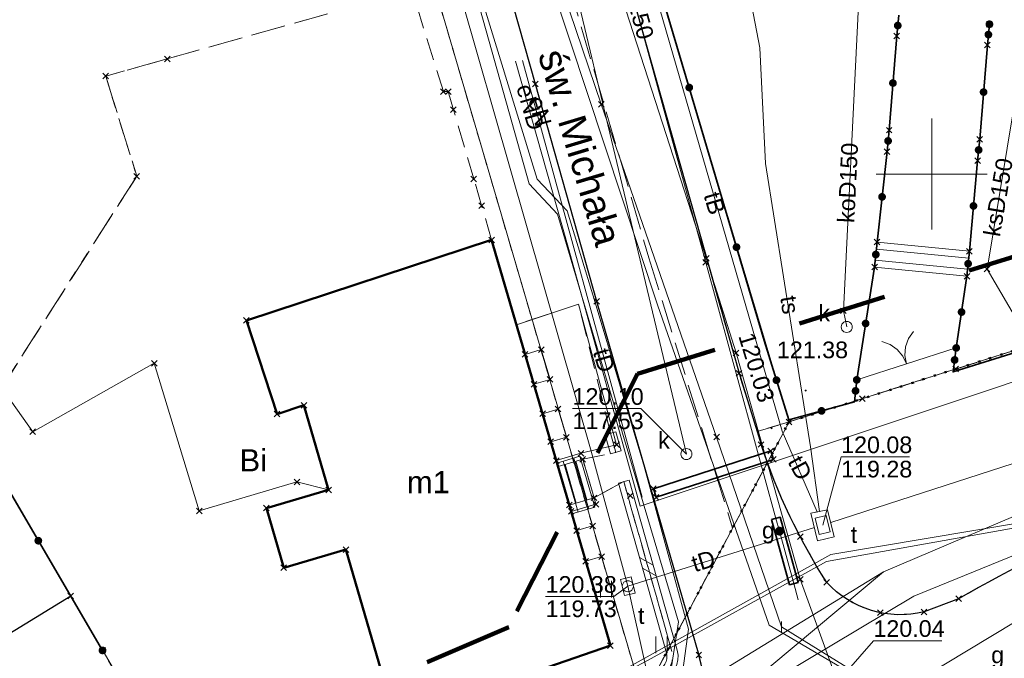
# Model space of a CAD drawing. Extents: x 6472695 to 6473494, y 5822279 to 5823456.
# Tile 36 of 51: x 6473009 to 6473053, y 5822678 to 5822707. Entities that reach past the tile are written whole.
import ezdxf
from ezdxf.enums import TextEntityAlignment as Align

# ---------------------------------------------------------------- set-up
doc = ezdxf.new("R2010")
doc.units = 0
for name, pattern in [('KROPK2', [1, 0.05, -0.95]), ('PRZER1-1', [1, 0.5, -0.5]), ('PRZER2-1', [1.5, 1, -0.5]), ('PRZER3-1', [2, 1.5, -0.5])]:
    doc.linetypes.add(name, pattern=pattern)
doc.layers.get('0').update_dxf_attribs({"linetype": 'CONTINUOUS'})
for name, color, linetype, lineweight in [('EGBS', 7, 'CONTINUOUS', 18), ('EGBU', 7, 'CONTINUOUS', 50), ('EGBU_O', 7, 'CONTINUOUS', 50), ('EGDE', 7, 'CONTINUOUS', 18), ('EGPG', 7, 'CONTINUOUS', 18), ('GESJAE', 7, 'CONTINUOUS', 50), ('GSPPRB', 7, 'CONTINUOUS', 18), ('GSSINN', 7, 'CONTINUOUS', 18), ('GUPPRZ_O', 7, 'CONTINUOUS', 18), ('GUPZCP', 7, 'CONTINUOUS', 18), ('OTDN', 7, 'CONTINUOUS', 18), ('OTKC', 7, 'CONTINUOUS', 18), ('OTKJ', 7, 'CONTINUOUS', 18), ('OTKK', 7, 'CONTINUOUS', 25), ('OTOB', 7, 'CONTINUOUS', 18), ('OTOO', 7, 'CONTINUOUS', 35), ('OTRS', 7, 'CONTINUOUS', 13), ('OTRS_O', 7, 'CONTINUOUS', 13), ('OTZT', 7, 'CONTINUOUS', 18), ('Ramka sekcyjna', 7, 'CONTINUOUS', 18), ('SULO', 7, 'CONTINUOUS', 35), ('SUPK', 7, 'CONTINUOUS', 18), ('SUPW', 7, 'CONTINUOUS', 18), ('SUPW_O', 7, 'CONTINUOUS', 18), ('SUSP', 7, 'CONTINUOUS', 18)]:
    doc.layers.add(name, color=color, linetype=linetype, lineweight=lineweight)
for name, color, linetype, lineweight, true_color in [('EGKK', 7, 'CONTINUOUS', 18, 0x24bc24), ('EGUG', 7, 'CONTINUOUS', 18, 0x008000), ('EGUG_O', 7, 'CONTINUOUS', 18, 0x008000), ('GELULI', 7, 'CONTINUOUS', 18, 0xfeffff), ('GELULI_O', 7, 'CONTINUOUS', 18, 0xfeffff), ('SUEP', 1, 'CONTINUOUS', 18, 0xff0000), ('SUEP_O', 1, 'CONTINUOUS', 18, 0xff0000), ('SUGP', 7, 'CONTINUOUS', 18, 0xbfbf00), ('SUGP_O', 7, 'CONTINUOUS', 18, 0xbfbf00), ('SUGU', 7, 'CONTINUOUS', 18, 0xbfbf00), ('SUGU_O', 7, 'CONTINUOUS', 18, 0xbfbf00), ('SUGW_O', 7, 'CONTINUOUS', 18, 0xbfbf00), ('SUKP', 7, 'CONTINUOUS', 18, 0x803300), ('SUKP_O', 7, 'CONTINUOUS', 18, 0x803300), ('SUKS', 7, 'CONTINUOUS', 18, 0x803300), ('SUKS_O', 7, 'CONTINUOUS', 18, 0x803300), ('SUTP', 7, 'CONTINUOUS', 18, 0xff9100), ('SUTP_O', 7, 'CONTINUOUS', 18, 0xff9100), ('SUWP', 5, 'CONTINUOUS', 18, 0x0000ff)]:
    doc.layers.add(name, color=color, linetype=linetype, lineweight=lineweight, true_color=true_color)
doc.styles.add('Arial', font='Arial')

# ---------------------------------------------------------------- blocks, each defined once
blk = doc.blocks.new('D_GSPPRB0')
at = {"color": 0, "lineweight": 18}
for points in [[(-0.12726, -0.12726), (0.12726, 0.12726)], [(-0.12726, 0.12726), (0.12726, -0.12726)]]:
    blk.add_lwpolyline(points, dxfattribs=at)
blk = doc.blocks.new('D_GUPIWZ1_1')
at = {"color": 0}
blk.add_lwpolyline([(0, 0.25), (0.064705, 0.241481), (0.125, 0.216506), (0.176777, 0.176777), (0.216506, 0.125), (0.241481, 0.064705), (0.25, 0), (0.241481, -0.064705), (0.216506, -0.125), (0.176777, -0.176777), (0.125, -0.216506), (0.064705, -0.241481), (0, -0.25), (-0.064705, -0.241481), (-0.125, -0.216506), (-0.176777, -0.176777), (-0.216506, -0.125), (-0.241481, -0.064705), (-0.25, 0), (-0.241481, 0.064705), (-0.216506, 0.125), (-0.176777, 0.176777), (-0.125, 0.216506), (-0.064705, 0.241481)], close=True, dxfattribs=at)
blk = doc.blocks.new('D_GUPIKP1_1')
at = {"color": 0}
blk.add_lwpolyline([(0, 0.25), (0.064705, 0.241481), (0.125, 0.216506), (0.176777, 0.176777), (0.216506, 0.125), (0.241481, 0.064705), (0.25, 0), (0.241481, -0.064705), (0.216506, -0.125), (0.176777, -0.176777), (0.125, -0.216506), (0.064705, -0.241481), (0, -0.25), (-0.064705, -0.241481), (-0.125, -0.216506), (-0.176777, -0.176777), (-0.216506, -0.125), (-0.241481, -0.064705), (-0.25, 0), (-0.241481, 0.064705), (-0.216506, 0.125), (-0.176777, 0.176777), (-0.125, 0.216506), (-0.064705, 0.241481)], close=True, dxfattribs=at)
blk = doc.blocks.new('D_GSPWPS1')
blk.add_hatch(color=0).paths.add_polyline_path([(-0.045, 0), (-0.043467, -0.011647), (-0.038971, -0.0225), (-0.03182, -0.03182), (-0.0225, -0.038971), (-0.011647, -0.043467), (0, -0.045), (0.011647, -0.043467), (0.0225, -0.038971), (0.03182, -0.03182), (0.038971, -0.0225), (0.043467, -0.011647), (0.045, 0), (0.043467, 0.011647), (0.038971, 0.0225), (0.03182, 0.03182), (0.0225, 0.038971), (0.011647, 0.043467), (0, 0.045), (-0.011647, 0.043467), (-0.0225, 0.038971), (-0.03182, 0.03182), (-0.038971, 0.0225), (-0.043467, 0.011647)])
blk = doc.blocks.new('D_GUPZCP1')
at = {"color": 0}
blk.add_lwpolyline([(0, 0.25), (0, -0.25)], dxfattribs=at)
blk = doc.blocks.new('D_GUPIWZ1_3')
at = {"color": 0}
blk.add_lwpolyline([(0.375, -0.25), (-0.375, -0.25), (-0.375, 0.25), (0.375, 0.25)], close=True, dxfattribs=at)
blk = doc.blocks.new('D_GUPGUT1')
blk.add_hatch(color=0).paths.add_polyline_path([(-0.2, 0), (-0.193185, -0.051764), (-0.173205, -0.1), (-0.141421, -0.141421), (-0.1, -0.173205), (-0.051764, -0.193185), (0, -0.2), (0.051764, -0.193185), (0.1, -0.173205), (0.141421, -0.141421), (0.173205, -0.1), (0.193185, -0.051764), (0.2, 0), (0.193185, 0.051764), (0.173205, 0.1), (0.141421, 0.141421), (0.1, 0.173205), (0.051764, 0.193185), (0, 0.2), (-0.051764, 0.193185), (-0.1, 0.173205), (-0.141421, 0.141421), (-0.173205, 0.1), (-0.193185, 0.051764)])
blk = doc.blocks.new('D_GUPKSD1_1')
at = {"color": 0}
blk.add_lwpolyline([(0, 0.25), (0.064705, 0.241481), (0.125, 0.216506), (0.176777, 0.176777), (0.216506, 0.125), (0.241481, 0.064705), (0.25, 0), (0.241481, -0.064705), (0.216506, -0.125), (0.176777, -0.176777), (0.125, -0.216506), (0.064705, -0.241481), (0, -0.25), (-0.064705, -0.241481), (-0.125, -0.216506), (-0.176777, -0.176777), (-0.216506, -0.125), (-0.241481, -0.064705), (-0.25, 0), (-0.241481, 0.064705), (-0.216506, 0.125), (-0.176777, 0.176777), (-0.125, 0.216506), (-0.064705, 0.241481)], close=True, dxfattribs=at)
blk = doc.blocks.new('D_GEPPGD1_2')
blk.add_hatch(color=0).paths.add_polyline_path([(0, -0.045), (0.013906, -0.042798), (0.02645, -0.036406), (0.036406, -0.02645), (0.042798, -0.013906), (0.045, 0), (0.042798, 0.013906), (0.036406, 0.02645), (0.02645, 0.036406), (0.013906, 0.042798), (0, 0.045), (-0.013906, 0.042798), (-0.02645, 0.036406), (-0.036406, 0.02645), (-0.042798, 0.013906), (-0.045, 0), (-0.042798, -0.013906), (-0.036406, -0.02645), (-0.02645, -0.036406), (-0.013906, -0.042798)])
blk = doc.blocks.new('D_KOLO')
blk.add_hatch(color=0).paths.add_polyline_path([(-0.175, 0), (-0.169037, -0.045293), (-0.151554, -0.0875), (-0.123744, -0.123744), (-0.0875, -0.151554), (-0.045293, -0.169037), (0, -0.175), (0.045293, -0.169037), (0.0875, -0.151554), (0.123744, -0.123744), (0.151554, -0.0875), (0.169037, -0.045293), (0.175, 0), (0.169037, 0.045293), (0.151554, 0.0875), (0.123744, 0.123744), (0.0875, 0.151554), (0.045293, 0.169037), (0, 0.175), (-0.045293, 0.169037), (-0.0875, 0.151554), (-0.123744, 0.123744), (-0.151554, 0.0875), (-0.169037, 0.045293)])
blk = doc.blocks.new('D_GSLKOG1')
blk.add_hatch(color=0).paths.add_polyline_path([(-0.175, 0), (-0.169037, -0.045293), (-0.151554, -0.0875), (-0.123744, -0.123744), (-0.0875, -0.151554), (-0.045293, -0.169037), (0, -0.175), (0.045293, -0.169037), (0.0875, -0.151554), (0.123744, -0.123744), (0.151554, -0.0875), (0.169037, -0.045293), (0.175, 0), (0.169037, 0.045293), (0.151554, 0.0875), (0.123744, 0.123744), (0.0875, 0.151554), (0.045293, 0.169037), (0, 0.175), (-0.045293, 0.169037), (-0.0875, 0.151554), (-0.123744, 0.123744), (-0.151554, 0.0875), (-0.169037, 0.045293)])
blk = doc.blocks.new('D_GSLKBR1')
at = {"color": 0}
for points in [[(1.299038, 0.75), (1.06066, 0.43934), (0.75, 0.200962), (0.388229, 0.051111), (0, 0)], [(0, 0), (0.388229, -0.051111), (0.75, -0.200962), (1.06066, -0.43934), (1.299038, -0.75)]]:
    blk.add_lwpolyline(points, dxfattribs=at)
blk = doc.blocks.new('D_GSLDSO2')
at = {"color": 0}
blk.add_lwpolyline([(0, 0.25), (0, -0.25)], dxfattribs=at)
blk = doc.blocks.new('D_ODTN_1')
at = {"color": 0}
for points in [[(-0.5, -0.25), (0, 0.25)], [(0, -0.25), (0.5, 0.25)]]:
    blk.add_lwpolyline(points, dxfattribs=at)
blk = doc.blocks.new('D_GSSUTR1')
at = {"color": 0}
for points in [[(-0.25666, 0.36165), (-0.25666, -0.38835)], [(0.24334, -0.38835), (0.24334, 0.36165)]]:
    blk.add_lwpolyline(points, dxfattribs=at)

msp = doc.modelspace()

# ---------------------------------------------------------------- linework, layer by layer
at = {"linetype": 'PRZER1-1', "lineweight": 211, "ltscale": 8, "elevation": 10.04}
msp.add_lwpolyline([(6473000.679, 5822630.199), (6473029.761, 5822649.439), (6473086.883, 5822679.702), (6473078.427, 5822703.963), (6473036.75, 5822691.001), (6473030.945, 5822679.592), (6473013.589, 5822672.072), (6473015.972, 5822668.559), (6472994.902, 5822657.921)], dxfattribs=at)
at = {"layer": 'EGBS', "linetype": 'Continuous', "lineweight": 18, "elevation": 10.18}
for points in [[(6473047.426, 5822695.807), (6473047.538, 5822696.935), (6473051.697, 5822696.523), (6473051.585, 5822695.394)], [(6473033.79, 5822684.683), (6473034.824, 5822684.986), (6473034.151, 5822687.283), (6473033.117, 5822686.98)], [(6473034.276, 5822687.151), (6473034.785, 5822685.411), (6473033.672, 5822685.085), (6473033.163, 5822686.825)]]:
    msp.add_lwpolyline(points, close=True, dxfattribs=at)
for points in [[(6473047.507, 5822696.62), (6473051.666, 5822696.207)], [(6473047.457, 5822696.122), (6473051.616, 5822695.71)], [(6473034.067, 5822684.764), (6473033.394, 5822687.061)], [(6473033.989, 5822685.178), (6473033.479, 5822686.918)], [(6473034.547, 5822684.905), (6473033.874, 5822687.202)], [(6473034.468, 5822685.318), (6473033.959, 5822687.058)]]:
    msp.add_lwpolyline(points, dxfattribs=at)
at = {"layer": 'EGBU', "linetype": 'Continuous', "lineweight": 50}
msp.add_lwpolyline([(6473030.172, 5822697.032), (6473035.526, 5822678.758), (6473025.845, 5822675.415), (6473023.61, 5822683.079), (6473020.806, 5822682.262), (6473020.022, 5822684.951), (6473022.826, 5822685.769), (6473021.714, 5822689.582), (6473020.507, 5822689.186), (6473019.122, 5822693.404)], close=True, dxfattribs=at)
at = {"layer": 'EGDE', "linetype": 'Continuous', "lineweight": 18}
for points in [[(6473083.144, 5822786.562), (6473084.12, 5822751.614), (6473084.373, 5822745.897), (6473084.544, 5822742.235), (6473084.886, 5822739.231), (6473084.916, 5822726.93), (6473084.211, 5822720.805), (6473083.985, 5822714.401), (6473084.169, 5822707.885), (6473085.221, 5822702.048), (6473043.572, 5822688.83), (6473037.829, 5822708.103), (6473031.909, 5822729.366), (6473032.212, 5822743.834), (6473032.26, 5822748.527), (6473032.537, 5822748.572), (6473032.873, 5822769.372)], [(6473032.873, 5822769.372), (6473032.537, 5822748.572), (6473032.26, 5822748.527), (6473032.212, 5822743.834), (6473031.909, 5822729.366), (6473037.829, 5822708.103), (6473043.572, 5822688.83), (6473036.979, 5822676.431), (6473024.755, 5822718.152), (6473022.826, 5822725.573), (6473021.934, 5822733.29), (6473021.917, 5822738.342), (6473021.873, 5822751.629), (6473021.856, 5822756.527)], [(6472997.964, 5822653.729), (6473019.754, 5822666.385), (6473036.979, 5822676.431), (6473043.572, 5822688.83), (6473085.221, 5822702.048), (6473085.725, 5822699.252), (6473105.093, 5822706.119)]]:
    msp.add_lwpolyline(points, dxfattribs=at)
for points in [[(6472983.712, 5822683.306), (6472974.436, 5822728.319), (6472999.59, 5822733.629), (6473021.917, 5822738.342), (6473021.934, 5822733.29), (6473022.826, 5822725.573), (6473024.755, 5822718.152), (6473036.979, 5822676.431), (6473019.754, 5822666.385), (6473006.856, 5822688.422)], [(6472989.405, 5822656.048), (6472985.511, 5822675.128), (6472983.712, 5822683.306), (6473006.856, 5822688.422), (6473019.754, 5822666.385), (6472997.964, 5822653.729)]]:
    msp.add_lwpolyline(points, close=True, dxfattribs=at)
at = {"layer": 'EGKK', "linetype": 'PRZER3-1', "lineweight": 18}
msp.add_lwpolyline([(6472993.723, 5822762.04), (6472995.914, 5822762.502), (6473022.067, 5822767.887), (6473021.856, 5822756.527), (6473021.873, 5822751.629), (6473021.917, 5822738.342), (6473021.934, 5822733.29), (6473022.826, 5822725.573), (6473024.755, 5822718.152), (6473027.571, 5822708.54), (6473026.58, 5822708.278), (6473015.558, 5822705.186), (6473012.786, 5822704.409), (6473014.184, 5822699.902), (6473006.856, 5822688.422), (6472983.712, 5822683.306), (6472974.436, 5822728.319), (6472971.81, 5822741.062), (6472968.58, 5822756.733)], close=True, dxfattribs=at)
at = {"layer": 'EGUG', "linetype": 'PRZER1-1', "lineweight": 18}
for points in [[(6473083.144, 5822786.562), (6473084.12, 5822751.614), (6473084.373, 5822745.897), (6473084.544, 5822742.235), (6473084.61, 5822741.658), (6473084.886, 5822739.231), (6473084.902, 5822732.81), (6473084.916, 5822726.93), (6473084.53, 5822723.579), (6473084.211, 5822720.805), (6473083.985, 5822714.401), (6473084.169, 5822707.885), (6473085.221, 5822702.048), (6473043.572, 5822688.83), (6473037.829, 5822708.103), (6473031.909, 5822729.366), (6473032.212, 5822743.834), (6473032.26, 5822748.527), (6473032.537, 5822748.572), (6473032.873, 5822769.372)], [(6473032.873, 5822769.372), (6473032.537, 5822748.572), (6473032.26, 5822748.527), (6473032.212, 5822743.834), (6473031.909, 5822729.366), (6473037.829, 5822708.103), (6473043.572, 5822688.83), (6473036.979, 5822676.431), (6473027.571, 5822708.54), (6473024.755, 5822718.152), (6473022.826, 5822725.573), (6473021.934, 5822733.29), (6473021.917, 5822738.342), (6473021.873, 5822751.629), (6473021.856, 5822756.527)], [(6472997.964, 5822653.729), (6473019.754, 5822666.385), (6473036.979, 5822676.431), (6473043.572, 5822688.83), (6473085.221, 5822702.048), (6473085.725, 5822699.252), (6473095.775, 5822702.815)]]:
    msp.add_lwpolyline(points, dxfattribs=at)
for points in [[(6472993.723, 5822762.04), (6472995.914, 5822762.502), (6473022.067, 5822767.887), (6473021.856, 5822756.527), (6473021.873, 5822751.629), (6473021.917, 5822738.342), (6473021.934, 5822733.29), (6473022.826, 5822725.573), (6473024.755, 5822718.152), (6473027.571, 5822708.54), (6473026.58, 5822708.278), (6473015.558, 5822705.186), (6473012.786, 5822704.409), (6473014.184, 5822699.902), (6473006.856, 5822688.422), (6472983.712, 5822683.306), (6472974.436, 5822728.319), (6472971.81, 5822741.062), (6472968.58, 5822756.733)], [(6473019.754, 5822666.385), (6473006.856, 5822688.422), (6473014.184, 5822699.902), (6473012.786, 5822704.409), (6473015.558, 5822705.186), (6473026.58, 5822708.278), (6473027.571, 5822708.54), (6473036.979, 5822676.431)], [(6473019.754, 5822666.385), (6472997.964, 5822653.729), (6472989.405, 5822656.048), (6472985.511, 5822675.128), (6472983.712, 5822683.306), (6473006.856, 5822688.422)]]:
    msp.add_lwpolyline(points, close=True, dxfattribs=at)
at = {"layer": 'GELULI', "linetype": 'PRZER3-1', "lineweight": 18, "elevation": -0.01}
msp.add_lwpolyline([(6473100.739, 5822866.107), (6473088.661, 5822856.13), (6473073.684, 5822844.052), (6473058.939, 5822832.205), (6473053.646, 5822827.542), (6473047.974, 5822822.249), (6473043.185, 5822816.073), (6473037.514, 5822807.125), (6473031.969, 5822792.254), (6473029.322, 5822775.618), (6473028.692, 5822752.428), (6473028.566, 5822740.455), (6473029.07, 5822727.6), (6473030.834, 5822718.148), (6473037.262, 5822696.219), (6473041.028, 5822684.045)], dxfattribs=at)
at = {"layer": 'GESJAE', "linetype": 'KROPK2', "lineweight": 50, "elevation": 10.22}
for points in [[(6473105.093, 5822706.119), (6473085.725, 5822699.252), (6473085.221, 5822702.048), (6473043.572, 5822688.83), (6473036.979, 5822676.431), (6473019.754, 5822666.385), (6472997.964, 5822653.729), (6472993.586, 5822651.164), (6472990.114, 5822652.615), (6472989.405, 5822656.048), (6472985.511, 5822675.128), (6472983.712, 5822683.306), (6472974.436, 5822728.319), (6472971.81, 5822741.062), (6472968.58, 5822756.733), (6472962.749, 5822785.03), (6472962.286, 5822787.279), (6472956.948, 5822813.18), (6472951.84, 5822837.976), (6472951.032, 5822841.888), (6472948.289, 5822855.269), (6472943.619, 5822878.041)], [(6472997.964, 5822653.729), (6473019.754, 5822666.385), (6473036.979, 5822676.431), (6473043.572, 5822688.83), (6473085.221, 5822702.048), (6473085.725, 5822699.252), (6473105.093, 5822706.119)]]:
    msp.add_lwpolyline(points, dxfattribs=at)
at = {"layer": 'GSSINN', "linetype": 'Continuous', "lineweight": 18, "elevation": 10.3}
msp.add_lwpolyline([(6473031.292, 5822693.209), (6473031.683, 5822691.874), (6473032.409, 5822692.087), (6473032.803, 5822690.744), (6473032.077, 5822690.531), (6473032.466, 5822689.203), (6473033.167, 5822689.408), (6473033.539, 5822688.14), (6473032.837, 5822687.935), (6473033.084, 5822687.092), (6473034.197, 5822687.418), (6473035.801, 5822687.8), (6473034.091, 5822694.142)], close=True, dxfattribs=at)
at = {"layer": 'GUPPRZ_O', "linetype": 'Continuous', "lineweight": 13, "elevation": 10.8, "flags": 128}
for points in [[(6473038.949, 5822687.383), (6473036.9, 5822689.43), (6473033.82, 5822689.43)], [(6473045.089, 5822684.186), (6473045.92, 5822687.253), (6473049, 5822687.253)], [(6473036.309, 5822681.429), (6473035.685, 5822680.96), (6473032.605, 5822680.96)], [(6473045.532, 5822676.852), (6473047.375, 5822678.974), (6473050.455, 5822678.974)]]:
    msp.add_lwpolyline(points, dxfattribs=at)
at = {"layer": 'OTDN', "linetype": 'Continuous', "lineweight": 18, "elevation": 10.18}
for points in [[(6473035.281, 5822688.255), (6473035.527, 5822687.387)], [(6473035.763, 5822688.391), (6473036.009, 5822687.523)]]:
    msp.add_lwpolyline(points, dxfattribs=at)
for points in [[(6473035.885, 5822686.078), (6473038.053, 5822678.421, -0.423113), (6473037.576, 5822677.625), (6473030.935, 5822673.519), (6473027.232, 5822671.467), (6473023.439, 5822669.066), (6473019.739, 5822666.988), (6473010.347, 5822661.282)], [(6473036.367, 5822686.214), (6473038.539, 5822678.543, -0.396917), (6473037.79, 5822677.169), (6473031.187, 5822673.087), (6473027.488, 5822671.037), (6473023.695, 5822668.636), (6473019.991, 5822666.556), (6473010.607, 5822660.854)]]:
    msp.add_lwpolyline(points, format="xyb", dxfattribs=at)
at = {"layer": 'OTKC', "linetype": 'PRZER2-1', "lineweight": 18, "elevation": 10.18}
for points in [[(6473032.873, 5822769.372), (6473032.537, 5822748.572), (6473032.26, 5822748.527), (6473032.212, 5822743.834), (6473031.909, 5822729.366), (6473037.829, 5822708.103), (6473043.572, 5822688.83), (6473042.132, 5822688.406), (6473041.321, 5822691.025), (6473033.208, 5822719.76, -0.039091), (6473031.23, 5822726.951, -0.063363), (6473030.462, 5822739.101), (6473030.523, 5822747.233), (6473030.594, 5822761.843, -0.015676)], [(6473029.097, 5822714.792), (6473032.136, 5822704.061), (6473034.903, 5822694.264), (6473039.508, 5822678.329, -0.36136), (6473037.227, 5822672.669)], [(6473037.683, 5822677.397, 0.406962), (6473038.296, 5822678.482), (6473036.126, 5822686.146), (6473034.785, 5822685.411), (6473034.276, 5822687.151), (6473035.768, 5822687.455), (6473035.522, 5822688.323), (6473034.091, 5822694.142), (6473031.292, 5822693.209), (6473030.172, 5822697.032), (6473029.72, 5822698.577), (6473029.368, 5822699.777), (6473028.454, 5822702.896), (6473028.215, 5822703.711), (6473028, 5822703.712), (6473026.58, 5822708.278)], [(6473111.487, 5822704.929), (6473090.313, 5822697.144), (6473081.167, 5822693.598), (6473066.151, 5822687.821, 0.039534), (6473051.215, 5822680.867), (6473049.659, 5822680.273, -0.272908), (6473045.271, 5822681.604, -0.062837), (6473042.315, 5822687.814), (6473042.132, 5822688.406), (6473043.572, 5822688.83), (6473046.872, 5822689.877), (6473051.081, 5822691.213), (6473085.221, 5822702.048), (6473085.725, 5822699.252), (6473095.775, 5822702.815)]]:
    msp.add_lwpolyline(points, format="xyb", dxfattribs=at)
at = {"layer": 'OTKJ', "linetype": 'PRZER3-1', "lineweight": 18, "elevation": 10.18}
for points in [[(6473097.839, 5822868.116), (6473081.368, 5822854.566), (6473071.767, 5822846.784), (6473058.186, 5822835.681, 0.009108), (6473054.835, 5822832.969, 0.04524), (6473046.995, 5822825.758, 0.018791), (6473041.661, 5822818.931, 0.023371), (6473035.855, 5822810.063, 0.016622), (6473033.839, 5822806.5, 0.041028), (6473030.229, 5822798.141, 0.014358), (6473028.597, 5822792.261, 0.018204), (6473026.954, 5822784.312, 0.018501), (6473025.991, 5822777.245, 0.006063), (6473025.585, 5822771.191, 0.017148), (6473025.23, 5822752.911), (6473025.23, 5822733.626, 0.073766), (6473029.097, 5822714.792), (6473032.136, 5822704.061), (6473034.903, 5822694.264), (6473039.508, 5822678.329)], [(6473045.271, 5822681.604, -0.062837), (6473042.315, 5822687.814), (6473042.132, 5822688.406), (6473041.321, 5822691.025), (6473033.208, 5822719.76, -0.039091), (6473031.23, 5822726.951, -0.063363), (6473030.462, 5822739.101), (6473030.523, 5822747.233), (6473030.594, 5822761.843, -0.015676), (6473030.675, 5822769.904, -0.021379), (6473031.304, 5822778.35, -0.028868), (6473033.342, 5822789.817, -0.04945), (6473035.805, 5822798.445, -0.029604), (6473039.903, 5822806.775), (6473046.4, 5822816.64, -0.096485), (6473058.46, 5822829.18), (6473065.209, 5822834.794), (6473078.97, 5822845.9), (6473087.52, 5822852.941), (6473094.107, 5822858.288), (6473099.307, 5822862.604)], [(6473193.54, 5822734.469), (6473187.199, 5822732.204), (6473164.28, 5822723.93), (6473158.575, 5822721.918), (6473134.867, 5822713.367), (6473127.1, 5822710.56), (6473111.487, 5822704.929), (6473090.313, 5822697.144), (6473081.167, 5822693.598), (6473066.151, 5822687.821, 0.039534), (6473051.215, 5822680.867), (6473049.659, 5822680.273, -0.272908), (6473045.271, 5822681.604, -0.062837), (6473042.315, 5822687.814)], [(6473039.508, 5822678.329, -0.36136), (6473037.227, 5822672.669), (6473015.412, 5822659.812, -0.184708), (6473012.801, 5822659.405, -0.19944), (6473010.483, 5822661), (6473010.213, 5822660.82), (6473002.82, 5822656.55), (6473003.25, 5822656.012, -0.303536), (6473002.125, 5822652.019), (6472998.977, 5822650.177, -0.103224), (6472994.23, 5822649.078, -0.120586), (6472989.312, 5822650.469, -0.181648), (6472984.668, 5822656.413)]]:
    msp.add_lwpolyline(points, format="xyb", dxfattribs=at)
at = {"layer": 'OTKK', "linetype": 'Continuous', "lineweight": 25, "elevation": 10.18}
for points in [[(6473097.839, 5822868.116), (6473081.368, 5822854.566), (6473071.767, 5822846.784), (6473068.084, 5822843.769), (6473058.186, 5822835.681), (6473054.835, 5822832.969, 0.04462), (6473046.995, 5822825.758, 0.02467), (6473041.661, 5822818.931, 0.018512), (6473035.855, 5822810.063), (6473033.839, 5822806.5, 0.041028), (6473030.229, 5822798.141, 0.014358), (6473028.597, 5822792.261, 0.018204), (6473026.954, 5822784.312, 0.018501), (6473025.991, 5822777.245, 0.006063), (6473025.585, 5822771.191, 0.017148), (6473025.23, 5822752.911), (6473025.23, 5822733.626, 0.073766), (6473029.097, 5822714.792), (6473032.136, 5822704.061), (6473034.903, 5822694.264), (6473039.508, 5822678.329)], [(6473046.4, 5822816.64), (6473039.903, 5822806.775, 0.015057), (6473037.695, 5822802.598, 0.025101), (6473035.805, 5822798.445, 0.022233), (6473033.342, 5822789.817, 0.029411), (6473031.304, 5822778.35, 0.032155), (6473030.594, 5822761.843), (6473030.523, 5822747.233), (6473030.462, 5822739.101, 0.031726), (6473030.462, 5822732.987, 0.071055), (6473033.208, 5822719.76), (6473041.321, 5822691.025), (6473042.315, 5822687.814)], [(6473218.106, 5822743.366), (6473193.54, 5822734.469), (6473187.199, 5822732.204), (6473164.28, 5822723.93), (6473158.575, 5822721.918), (6473134.867, 5822713.367), (6473127.1, 5822710.56), (6473111.487, 5822704.929), (6473090.313, 5822697.144), (6473081.167, 5822693.598), (6473066.151, 5822687.821, 0.039534), (6473051.215, 5822680.867), (6473049.659, 5822680.273, -0.272908), (6473045.271, 5822681.604, -0.062837), (6473042.315, 5822687.814)], [(6473011.206, 5822680.984), (6473003.167, 5822676.057, 0.352792), (6473002.815, 5822673.523), (6473010.483, 5822661, 0.098669), (6473011.482, 5822659.972, 0.287892), (6473015.412, 5822659.812), (6473037.227, 5822672.669, 0.36136), (6473039.508, 5822678.329)]]:
    msp.add_lwpolyline(points, format="xyb", dxfattribs=at)
at = {"layer": 'OTOB', "linetype": 'Continuous', "lineweight": 18, "elevation": 10.18}
msp.add_lwpolyline([(6473051.106, 5822692.163), (6473046.622, 5822690.725)], dxfattribs=at)
at = {"layer": 'OTOO', "linetype": 'Continuous', "lineweight": 35, "elevation": 10.18}
for points in [[(6473037.829, 5822708.103), (6473042.453, 5822692.497), (6473043.558, 5822688.924), (6473046.517, 5822689.735), (6473046.622, 5822690.725)], [(6473046.622, 5822690.725), (6473047.426, 5822695.807), (6473047.538, 5822696.935), (6473047.988, 5822701.007), (6473048.084, 5822701.975), (6473048.425, 5822706.219), (6473048.519, 5822707.156)], [(6473052.602, 5822706.748), (6473052.508, 5822705.811), (6473052.165, 5822701.568), (6473052.068, 5822700.6), (6473051.697, 5822696.523), (6473051.585, 5822695.394), (6473051.106, 5822692.163)], [(6473085.221, 5822702.048), (6473079.199, 5822699.91), (6473050.962, 5822691.083), (6473051.106, 5822692.163)], [(6472983.816, 5822683.524), (6473006.856, 5822688.422), (6473012.641, 5822678.538)]]:
    msp.add_lwpolyline(points, dxfattribs=at)
at = {"layer": 'OTOO', "linetype": 'Continuous', "lineweight": 18, "elevation": 10.18}
msp.add_lwpolyline([(6473033.672, 5822685.085), (6473034.785, 5822685.411), (6473034.869, 5822685.125), (6473033.756, 5822684.798)], close=True, dxfattribs=at)
at = {"layer": 'OTZT', "linetype": 'PRZER2-1', "lineweight": 18, "elevation": 10.1}
msp.add_lwpolyline([(6473017.34, 5822670.693), (6473025.845, 5822675.415), (6473035.526, 5822678.758), (6473034.414, 5822682.552), (6473035.124, 5822682.761), (6473034.718, 5822684.146), (6473034.008, 5822683.938), (6473033.756, 5822684.798), (6473034.869, 5822685.125), (6473034.785, 5822685.411), (6473036.126, 5822686.146), (6473038.296, 5822678.482, -0.406962), (6473037.683, 5822677.397), (6473031.061, 5822673.303), (6473027.36, 5822671.252), (6473023.567, 5822668.851), (6473019.865, 5822666.772)], format="xyb", close=True, dxfattribs=at)
at = {"layer": 'Ramka sekcyjna', "linetype": 'Continuous', "lineweight": 18, "elevation": 100, "flags": 128}
for points in [[(6473050, 5822697.5), (6473050, 5822702.5)], [(6473052.5, 5822700), (6473047.5, 5822700)]]:
    msp.add_lwpolyline(points, dxfattribs=at)
at = {"layer": 'SUEP', "linetype": 'Continuous', "lineweight": 18, "elevation": 10.14}
for points in [[(6473187.917, 5822733.392), (6473114.415, 5822707.089), (6473071.246, 5822690.84), (6473053.955, 5822684.287), (6473045.454, 5822682.856), (6473035.717, 5822677.438), (6473034.59, 5822672.79), (6473000.391, 5822652.874), (6473000.617, 5822652.479)], [(6473031.253, 5822705.086), (6473033.625, 5822696.704), (6473036.861, 5822685.036)], [(6473036.953, 5822685.445), (6473031.557, 5822705.108)], [(6473085.404, 5822701.032), (6473084.786, 5822700.918), (6473084.688, 5822700.742), (6473084.786, 5822699.686), (6473084.752, 5822699.341), (6473084.08, 5822699.108), (6473083.942, 5822699.204), (6473083.544, 5822700.342), (6473083.091, 5822700.493), (6473077.107, 5822698.834), (6473069.475, 5822696.107), (6473068.324, 5822695.711), (6473065.523, 5822694.747), (6473058.62, 5822692.282), (6473048.051, 5822688.766), (6473036.861, 5822685.036)], [(6473071.568, 5822690.803), (6473059.245, 5822686.137), (6473053.927, 5822684.091), (6473045.268, 5822682.547), (6473037.219, 5822678.096), (6473035.641, 5822677.263), (6473034.736, 5822672.631), (6473025.062, 5822666.907), (6473013.124, 5822659.947), (6473005.317, 5822655.308), (6473000.341, 5822652.483)], [(6472996.784, 5822650.016), (6472997.903, 5822650.106), (6473006.979, 5822655.445), (6473017.334, 5822661.332), (6473017.503, 5822661.699), (6473018.125, 5822661.981), (6473019.341, 5822662.631), (6473031.054, 5822669.671), (6473037.957, 5822673.718), (6473042.711, 5822677.794), (6473047.827, 5822682.083)]]:
    msp.add_lwpolyline(points, dxfattribs=at)
at = {"layer": 'SUGP', "linetype": 'Continuous', "lineweight": 18, "elevation": 10.14}
msp.add_lwpolyline([(6473043.987, 5822680.821), (6473043.789, 5822681.545), (6473043.14, 5822683.909), (6473042.981, 5822684.487), (6473039.819, 5822696.018), (6473033.547, 5822718.886), (6473032.277, 5822723.517), (6473032.224, 5822723.71), (6473031.232, 5822727.328), (6473031.241, 5822749.988), (6473031.249, 5822768.236)], dxfattribs=at)
at = {"layer": 'SUKP', "linetype": 'Continuous', "lineweight": 18, "elevation": 10.14}
for points in [[(6473038.949, 5822687.383), (6473030.584, 5822722.416), (6473029.455, 5822727.017), (6473028.204, 5822732.695), (6473028.21, 5822733.199), (6473031.898, 5822782.664), (6473033.05, 5822799.94), (6473040.845, 5822810.144), (6473056.42, 5822832.44), (6473059.285, 5822834.167), (6473063.766, 5822837.993), (6473079.873, 5822851.939), (6473084.797, 5822856.288), (6473092.716, 5822863.2), (6473106.067, 5822874.667), (6473110.567, 5822884.151)], [(6473046.954, 5822712.814), (6473046.02, 5822693.836), (6473046.173, 5822693.11)], [(6473055.224, 5822712.166), (6473052.495, 5822695.714), (6473062.369, 5822678.864)]]:
    msp.add_lwpolyline(points, dxfattribs=at)
at = {"layer": 'SULO', "linetype": 'Continuous', "lineweight": 35, "elevation": 10.12}
for points in [[(6473037.463, 5822685.819), (6473042.745, 5822687.522), (6473042.868, 5822687.142), (6473037.586, 5822685.439)], [(6473042.789, 5822684.435), (6473043.596, 5822681.492), (6473043.981, 5822681.597), (6473043.174, 5822684.54)]]:
    msp.add_lwpolyline(points, close=True, dxfattribs=at)
at = {"layer": 'SUPK', "linetype": 'Continuous', "lineweight": 18, "elevation": 10.14}
msp.add_lwpolyline([(6473044.56, 5822684.72), (6473045.31, 5822684.87), (6473045.61, 5822683.66), (6473044.86, 5822683.48)], close=True, dxfattribs=at)
at = {"layer": 'SUSP', "linetype": 'Continuous', "lineweight": 18, "elevation": 10.14}
msp.add_lwpolyline([(6473022.826, 5822685.769), (6473021.399, 5822686.128), (6473016.996, 5822684.82), (6473014.973, 5822691.477), (6473009.5, 5822688.387), (6473006.644, 5822692.389), (6472982.422, 5822686.231), (6472978.019, 5822707.608)], dxfattribs=at)
at = {"layer": 'SUTP', "linetype": 'Continuous', "lineweight": 18, "elevation": 10.14}
for points in [[(6473025.084, 5822724.389), (6473032.372, 5822725.981), (6473043.269, 5822688.421)], [(6473032.372, 5822725.981), (6473043.269, 5822688.421)], [(6473025.084, 5822724.389), (6473023.882, 5822719.995), (6473025.034, 5822717.079), (6473027.308, 5822715.766), (6473032.221, 5822699.764), (6473033.569, 5822698.341), (6473034.842, 5822694.21), (6473037.03, 5822686.88), (6473039.04, 5822679.495), (6473038.429, 5822674.997), (6473038.251, 5822673.523), (6473043.061, 5822664.031), (6473022.701, 5822651.74), (6473011.786, 5822645.205), (6472997.101, 5822636.08), (6472996.692, 5822635.742)], [(6473025.084, 5822724.389), (6473023.882, 5822719.995), (6473025.034, 5822717.079), (6473027.308, 5822715.766), (6473031.866, 5822699.561), (6473033.14, 5822698.193), (6473038.593, 5822679.828), (6473037.641, 5822673.757)], [(6473025.084, 5822724.389), (6473025.178, 5822720.59), (6473034.655, 5822687.514), (6473036.309, 5822681.429)], [(6473044.56, 5822684.72), (6473045.31, 5822684.87), (6473045.61, 5822683.66), (6473044.86, 5822683.48), (6473044.56, 5822684.72), (6473044.951, 5822684.798), (6473044.54, 5822687.71), (6473042.51, 5822700.47), (6473042.26, 5822705.69), (6473041.53, 5822709.46), (6473041.41, 5822709.76), (6473038.09, 5822715.96), (6473038.79, 5822723.26), (6473039.336, 5822723.479)], [(6473144.509, 5822718.866), (6473127.91, 5822713.064), (6473101.868, 5822704.104), (6473088.47, 5822699.033), (6473062.683, 5822688.399), (6473047.827, 5822682.083), (6473027.422, 5822669.582), (6473012.128, 5822660.062), (6473000.253, 5822652.964), (6472990.659, 5822646.995), (6472975.107, 5822641.881), (6472974.821, 5822639.893)], [(6473127.617, 5822712.043), (6473086.667, 5822696.312), (6473079.15, 5822693.23), (6473072.821, 5822690.623), (6473060.347, 5822685.537), (6473049.202, 5822680.983), (6473035.566, 5822672.835), (6473032.25, 5822670.867), (6473021.897, 5822664.622), (6473011.463, 5822658.56), (6473005.777, 5822655.217), (6472991.718, 5822646.906), (6472979.339, 5822642.848), (6472975.519, 5822641.501), (6472974.821, 5822639.893)], [(6473045.45, 5822684.303), (6473088.715, 5822698.303), (6473101.022, 5822702.521)], [(6473043.269, 5822688.421), (6473044.836, 5822684.775), (6473044.56, 5822684.72), (6473045.31, 5822684.87), (6473045.61, 5822683.66), (6473044.86, 5822683.48), (6473044.56, 5822684.72)], [(6473036.309, 5822681.429), (6473044.717, 5822684.07)], [(6473036.309, 5822681.429), (6473037.965, 5822674.006), (6473043.324, 5822663.926), (6472997.048, 5822636.206), (6472991.863, 5822631.238), (6472987.512, 5822629.146)]]:
    msp.add_lwpolyline(points, dxfattribs=at)
at = {"layer": 'SUWP', "linetype": 'Continuous', "lineweight": 18, "elevation": 10.14}
for points in [[(6473043.235, 5822679.597), (6473040.308, 5822688.148), (6473035.114, 5822703.145), (6473029.726, 5822719.011), (6473025.932, 5822729.588), (6473026.662, 5822741.865), (6473027.125, 5822751.521), (6473027.392, 5822760.424), (6473027.854, 5822770.735), (6473028.195, 5822777.329), (6473030.407, 5822789.436), (6473031.745, 5822797.782), (6473033.374, 5822806.561), (6473044.168, 5822816.724), (6473051.199, 5822823.27), (6473074.937, 5822844.223), (6473087.943, 5822855.369), (6473099.91, 5822865.861), (6473106.526, 5822872.997), (6473112.753, 5822887.31), (6473113.406, 5822890.934), (6473116.525, 5822909.355), (6473117.886, 5822917.692)], [(6473059.233, 5822669.937), (6473042.676, 5822679.675), (6473037.643, 5822694.108), (6473025.765, 5822729.987), (6473027.868, 5822776.622), (6473033.129, 5822807.212), (6473050.796, 5822823.748), (6473074.619, 5822844.548), (6473099.726, 5822866.162), (6473106.636, 5822873.528), (6473112.753, 5822887.31)], [(6473046.392, 5822675.375), (6473044.075, 5822681.744), (6473041.188, 5822691.939), (6473039.842, 5822696.208), (6473032.623, 5822718.506), (6473030.745, 5822725.075), (6473030.01, 5822733.216), (6473030.227, 5822739.183), (6473030.255, 5822750.348), (6473030.373, 5822755.103)], [(6473046.392, 5822675.375), (6473053.768, 5822679.829), (6473058.348, 5822682.069), (6473069.812, 5822686.469), (6473103.361, 5822699.486), (6473120.672, 5822706.469), (6473144.712, 5822714.367), (6473184.134, 5822728.727), (6473193.033, 5822732.099)], [(6473062.015, 5822666.946), (6473058.523, 5822670.14), (6473049.522, 5822675.712), (6473043.235, 5822679.597)]]:
    msp.add_lwpolyline(points, dxfattribs=at)

# ---------------------------------------------------------------- block references
at = {"layer": 'EGPG', "linetype": 'Continuous', "lineweight": 18}
msp.add_blockref('D_GEPPGD1_2', (6473043.572, 5822688.83), dxfattribs=at)
at = {"layer": 'GSPPRB', "linetype": 'Continuous', "lineweight": 18}
for p in [(6473052.602, 5822706.748, 10.28), (6473048.425, 5822706.219, 10.28), (6473052.508, 5822705.811, 10.28), (6473015.558, 5822705.186, 10.28), (6473012.786, 5822704.409, 10.28), (6473032.136, 5822704.061, 10.28), (6473028, 5822703.712, 10.28), (6473028.215, 5822703.711, 10.28), (6473028.454, 5822702.896, 10.28), (6473035.114, 5822703.145, 10.28), (6473048.084, 5822701.975, 10.28), (6473052.165, 5822701.568, 10.28), (6473047.988, 5822701.007, 10.28), (6473052.068, 5822700.6, 10.28), (6473014.184, 5822699.902, 10.28), (6473029.368, 5822699.777, 10.28), (6473029.72, 5822698.577, 10.28), (6473030.172, 5822697.032, 10.28), (6473047.538, 5822696.935, 10.28), (6473051.697, 5822696.523, 10.28), (6473039.842, 5822696.208, 10.28), (6473039.819, 5822696.018, 10.28), (6473047.426, 5822695.807, 10.28), (6473052.495, 5822695.714, 10.28), (6473051.585, 5822695.394, 10.28), (6473034.903, 5822694.264, 10.28), (6473019.122, 5822693.404, 10.28), (6473046.02, 5822693.836, 10.28), (6473032.409, 5822692.087, 10.28), (6473031.683, 5822691.874, 10.28), (6473041.188, 5822691.939, 10.28), (6473014.973, 5822691.477, 10.28), (6473051.081, 5822691.213, 10.28), (6473051.081, 5822691.213, 10.28), (6473032.803, 5822690.744, 10.28), (6473041.321, 5822691.025, 10.28), (6473032.077, 5822690.531, 10.28), (6473046.872, 5822689.877, 10.28), (6473046.872, 5822689.877, 10.28), (6473021.714, 5822689.582, 10.28), (6473033.167, 5822689.408, 10.28), (6473020.507, 5822689.186, 10.28), (6473032.466, 5822689.203, 10.28), (6473043.572, 5822688.83, 10.28), (6473009.5, 5822688.387, 10.28), (6473033.539, 5822688.14, 10.28), (6473040.308, 5822688.148, 10.28), (6473032.837, 5822687.935, 10.28), (6473035.801, 5822687.8, 10.28), (6473035.801, 5822687.8, 10.28), (6473042.315, 5822687.814, 10.28), (6473034.197, 5822687.418, 10.28), (6473034.197, 5822687.418, 10.28), (6473042.745, 5822687.522, 10.28), (6473033.084, 5822687.092, 10.28), (6473034.276, 5822687.151, 10.28), (6473042.868, 5822687.142, 10.28), (6473021.399, 5822686.128, 10.28), (6473022.826, 5822685.769, 10.28), (6473036.418, 5822685.514, 10.28), (6473037.463, 5822685.819, 10.28), (6473037.586, 5822685.439, 10.28), (6473033.672, 5822685.085, 10.28), (6473034.785, 5822685.411, 10.28), (6473034.869, 5822685.125, 10.28), (6473016.996, 5822684.82, 10.28), (6473020.022, 5822684.951, 10.28), (6473033.756, 5822684.798, 10.28), (6473034.718, 5822684.146, 10.28), (6473034.008, 5822683.938, 10.28), (6473044.075, 5822683.662, 10.28), (6473023.61, 5822683.079, 10.28), (6473035.124, 5822682.761, 10.28), (6473034.414, 5822682.552, 10.28), (6473020.806, 5822682.262, 10.28), (6473044.075, 5822681.744, 10.28), (6473045.271, 5822681.604, 10.28), (6473011.206, 5822680.984, 10.28), (6473051.215, 5822680.867, 10.28), (6473047.684, 5822680.238, 10.28), (6473049.659, 5822680.273, 10.28), (6473012.641, 5822678.538, 10.28), (6473035.526, 5822678.758, 10.28), (6473039.508, 5822678.329, 10.28)]:
    msp.add_blockref('D_GSPPRB0', p, dxfattribs=at)
at = {"layer": 'GUPZCP', "linetype": 'Continuous', "lineweight": 18}
msp.add_blockref('D_GUPZCP1', (6473043.235, 5822679.597, 10.16), dxfattribs=at)
at = {"layer": 'OTDN', "linetype": 'Continuous', "lineweight": 18}
for name, p, rotation in [('D_GSLDSO2', (6473035.522, 5822688.323, 10.18), 285.823267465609), ('D_GSLDSO2', (6473035.768, 5822687.455, 10.18), 285.823267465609), ('D_GSLDSO2', (6473036.126, 5822686.146, 10.18), 285.8090435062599), ('D_ODTN_1', (6473037.211, 5822682.314, 10.18), 285.8090435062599), ('D_ODTN_1', (6473037.211, 5822682.314, 10.18), 285.8090435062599)]:
    msp.add_blockref(name, p, dxfattribs=dict(at, rotation=rotation))
at = {"layer": 'OTOB', "linetype": 'Continuous', "lineweight": 18, "rotation": 107.7808279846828}
msp.add_blockref('D_GSLKBR1', (6473048.864, 5822691.444, 10.18), dxfattribs=at)
at = {"layer": 'OTOO', "linetype": 'Continuous', "lineweight": 35}
for name, p, rotation in [('D_KOLO', (6473048.472, 5822706.688, 10.18), 84.27124460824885), ('D_KOLO', (6473048.472, 5822706.688, 10.18), 84.27124460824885), ('D_GSLKOG1', (6473052.602, 5822706.748, 10.18), 264.2712446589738), ('D_KOLO', (6473052.555, 5822706.28, 10.18), 264.2712446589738), ('D_KOLO', (6473052.555, 5822706.28, 10.18), 264.2712446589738), ('D_KOLO', (6473048.254, 5822704.097, 10.18), 85.40622573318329), ('D_KOLO', (6473048.254, 5822704.097, 10.18), 85.40622573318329), ('D_KOLO', (6473039.076, 5822703.895, 10.18), 286.5043613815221), ('D_KOLO', (6473039.076, 5822703.895, 10.18), 286.5043613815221), ('D_KOLO', (6473052.337, 5822703.69, 10.18), 265.3783148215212), ('D_KOLO', (6473052.337, 5822703.69, 10.18), 265.3783148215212), ('D_KOLO', (6473048.036, 5822701.491, 10.18), 84.3362937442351), ('D_KOLO', (6473048.036, 5822701.491, 10.18), 84.3362937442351), ('D_KOLO', (6473052.116, 5822701.084, 10.18), 264.2776863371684), ('D_KOLO', (6473052.116, 5822701.084, 10.18), 264.2776863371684), ('D_KOLO', (6473047.763, 5822698.971, 10.18), 83.69378601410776), ('D_KOLO', (6473047.763, 5822698.971, 10.18), 83.69378601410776), ('D_KOLO', (6473051.883, 5822698.561, 10.18), 264.8005026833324), ('D_KOLO', (6473051.883, 5822698.561, 10.18), 264.8005026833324), ('D_KOLO', (6473041.206, 5822696.705, 10.18), 286.5043613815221), ('D_KOLO', (6473041.206, 5822696.705, 10.18), 286.5043613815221), ('D_KOLO', (6473047.482, 5822696.371, 10.18), 84.32964266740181), ('D_KOLO', (6473047.482, 5822696.371, 10.18), 84.32964266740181), ('D_KOLO', (6473051.641, 5822695.958, 10.18), 264.3346324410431), ('D_KOLO', (6473051.641, 5822695.958, 10.18), 264.3346324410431), ('D_KOLO', (6473051.345, 5822693.779, 10.18), 261.5672469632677), ('D_KOLO', (6473051.345, 5822693.779, 10.18), 261.5672469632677), ('D_KOLO', (6473047.024, 5822693.266, 10.18), 81.01000577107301), ('D_KOLO', (6473047.024, 5822693.266, 10.18), 81.01000577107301), ('D_GSLKOG1', (6473051.106, 5822692.163, 10.18), 261.5672469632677), ('D_GSLKOG1', (6473051.106, 5822692.163, 10.18), 82.405356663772), ('D_KOLO', (6473051.034, 5822691.623, 10.18), 82.40535666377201), ('D_KOLO', (6473051.034, 5822691.623, 10.18), 82.40535666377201), ('D_KOLO', (6473043.005, 5822690.711, 10.18), 287.1849517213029), ('D_KOLO', (6473043.005, 5822690.711, 10.18), 287.1849517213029), ('D_GSLKOG1', (6473046.622, 5822690.725, 10.18), 81.01000577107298), ('D_GSLKOG1', (6473046.622, 5822690.725, 10.18), 83.94580807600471), ('D_KOLO', (6473046.57, 5822690.23, 10.18), 83.94580807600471), ('D_KOLO', (6473046.57, 5822690.23, 10.18), 83.94580807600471), ('D_KOLO', (6473045.037, 5822689.329, 10.18), 15.32718472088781), ('D_KOLO', (6473045.037, 5822689.329, 10.18), 15.32718472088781), ('D_KOLO', (6473009.748, 5822683.48, 10.18), 300.3399843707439), ('D_KOLO', (6473009.748, 5822683.48, 10.18), 300.3399843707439), ('D_GSLKOG1', (6473012.641, 5822678.538, 10.18), 300.3399843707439)]:
    msp.add_blockref(name, p, dxfattribs=dict(at, rotation=rotation))
at = {"layer": 'OTRS', "linetype": 'Continuous', "lineweight": 13}
for p in [(6473044.319, 5822690.246, 10.08), (6473042.785, 5822688.549, 10.08)]:
    msp.add_blockref('D_GSPWPS1', p, dxfattribs=at)
at = {"layer": 'OTZT', "linetype": 'Continuous', "lineweight": 18}
for p in [(6473035.333, 5822681.308, 10.1), (6473037.833, 5822678.808, 10.1)]:
    msp.add_blockref('D_GSSUTR1', p, dxfattribs=at)
at = {"layer": 'SUGU', "linetype": 'Continuous', "lineweight": 18, "rotation": 105.3370251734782}
msp.add_blockref('D_GUPGUT1', (6473043.14, 5822683.909, 10.16), dxfattribs=at)
at = {"layer": 'SUKS', "linetype": 'Continuous', "lineweight": 18}
for p in [(6473046.173, 5822693.11, 10.16), (6473038.949, 5822687.383, 10.16)]:
    msp.add_blockref('D_GUPKSD1_1', p, dxfattribs=at)
at = {"layer": 'SUPK', "linetype": 'Continuous', "lineweight": 18}
msp.add_blockref('D_GUPIKP1_1', (6473036.309, 5822681.429, 10.16), dxfattribs=at)
at = {"layer": 'SUPW', "linetype": 'Continuous', "lineweight": 18}
for name, p, rotation in [('D_GUPIWZ1_1', (6473046.173, 5822693.11, 10.18), 269.9999974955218), ('D_GUPIWZ1_3', (6473045.089, 5822684.186, 10.18), 284.044430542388), ('D_GUPIWZ1_3', (6473036.309, 5822681.429, 10.18), 283.3552712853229)]:
    msp.add_blockref(name, p, dxfattribs=dict(at, rotation=rotation))

# ---------------------------------------------------------------- texts
at = {"layer": 'EGBU_O', "linetype": 'Continuous', "lineweight": 0, "style": 'Arial'}
msp.add_text('m1', height=1, dxfattribs=at).set_placement((6473027.324, 5822685.618, 10.8), align=Align.CENTER)
at = {"layer": 'EGUG_O', "linetype": 'Continuous', "lineweight": 0, "style": 'Arial'}
msp.add_text('Bi', height=1, dxfattribs=at).set_placement((6473019.434, 5822686.602, 10.8), align=Align.CENTER)
at = {"layer": 'GELULI_O', "color": 7, "linetype": 'Continuous', "lineweight": 0, "style": 'Arial'}
msp.add_text('św. Michała', height=1.25, rotation=286.7349, dxfattribs=at).set_placement((6473033.564, 5822701.019, 10.8), align=Align.CENTER)
at = {"layer": 'GUPPRZ_O', "linetype": 'Continuous', "lineweight": 0, "style": 'Arial'}
for s, p in [('120.10', (6473033.82, 5822689.602, 10.8)), ('117.53', (6473033.82, 5822688.507, 10.8)), ('120.08', (6473045.92, 5822687.426, 10.8)), ('119.28', (6473045.92, 5822686.331, 10.8)), ('120.38', (6473032.605, 5822681.133, 10.8)), ('119.73', (6473032.605, 5822680.038, 10.8)), ('120.04', (6473047.375, 5822679.147, 10.8))]:
    msp.add_text(s, height=0.75, dxfattribs=at).set_placement(p)
at = {"layer": 'OTRS_O', "linetype": 'Continuous', "lineweight": 0, "style": 'Arial'}
msp.add_text('120.03', height=0.75, rotation=287.0686, dxfattribs=at).set_placement((6473041.28, 5822692.706, 10.8))
msp.add_text('121.38', height=0.75, dxfattribs=at).set_placement((6473043.027, 5822691.703, 10.8))
at = {"layer": 'SUEP_O', "linetype": 'Continuous', "lineweight": 0, "style": 'Arial'}
for s, rotation, p in [('eND', 285.8046, (6473031.562, 5822702.914, 10.8)), ('eN', 285.3473, (6473031.988, 5822702.722, 10.8))]:
    msp.add_text(s, height=0.75, rotation=rotation, dxfattribs=at).set_placement(p, align=Align.CENTER)
at = {"layer": 'SUGP_O', "linetype": 'Continuous', "lineweight": 0, "style": 'Arial'}
msp.add_text('gs150', height=0.75, rotation=285.3374, dxfattribs=at).set_placement((6473036.4, 5822707.374, 10.8), align=Align.CENTER)
at = {"layer": 'SUGU_O', "linetype": 'Continuous', "lineweight": 0, "style": 'Arial'}
msp.add_text('g', height=0.75, dxfattribs=at).set_placement((6473042.936, 5822683.578, 10.8), align=Align.RIGHT)
at = {"layer": 'SUGW_O', "linetype": 'Continuous', "lineweight": 0, "style": 'Arial'}
msp.add_text('g', height=0.75, dxfattribs=at).set_placement((6473053.263, 5822677.961, 10.8), align=Align.RIGHT)
at = {"layer": 'SUKP_O', "linetype": 'Continuous', "lineweight": 0, "style": 'Arial'}
for s, rotation, p in [('koD150', 87.1809, (6473046.597, 5822699.585, 10.8)), ('ksD150', 80.4085, (6473053.367, 5822698.892, 10.8))]:
    msp.add_text(s, height=0.75, rotation=rotation, dxfattribs=at).set_placement(p, align=Align.CENTER)
at = {"layer": 'SUKS_O', "linetype": 'Continuous', "lineweight": 0, "style": 'Arial'}
for p in [(6473045.423, 5822693.36, 10.8), (6473038.199, 5822687.633, 10.8)]:
    msp.add_text('k', height=0.75, dxfattribs=at).set_placement(p, align=Align.RIGHT)
at = {"layer": 'SUPW_O', "linetype": 'Continuous', "lineweight": 0, "style": 'Arial'}
for s, p in [('k', (6473045.423, 5822693.36, 10.8)), ('t', (6473046.644, 5822683.382, 10.8)), ('t', (6473037.061, 5822679.733, 10.8))]:
    msp.add_text(s, height=0.75, dxfattribs=at).set_placement(p, align=Align.RIGHT)
at = {"layer": 'SUTP_O', "linetype": 'Continuous', "lineweight": 0, "style": 'Arial'}
for s, rotation, p in [('tB', 286.1782, (6473039.856, 5822698.577, 10.8)), ('ts', 279.0395, (6473043.235, 5822694.044, 10.8)), ('tD', 286.5375, (6473034.878, 5822691.497, 10.8)), ('tD', 298.6216, (6473043.74, 5822686.583, 10.8)), ('tD', 17.2155, (6473039.822, 5822682.21, 10.8))]:
    msp.add_text(s, height=0.75, rotation=rotation, dxfattribs=at).set_placement(p, align=Align.CENTER)

doc.saveas('drawing.dxf')
